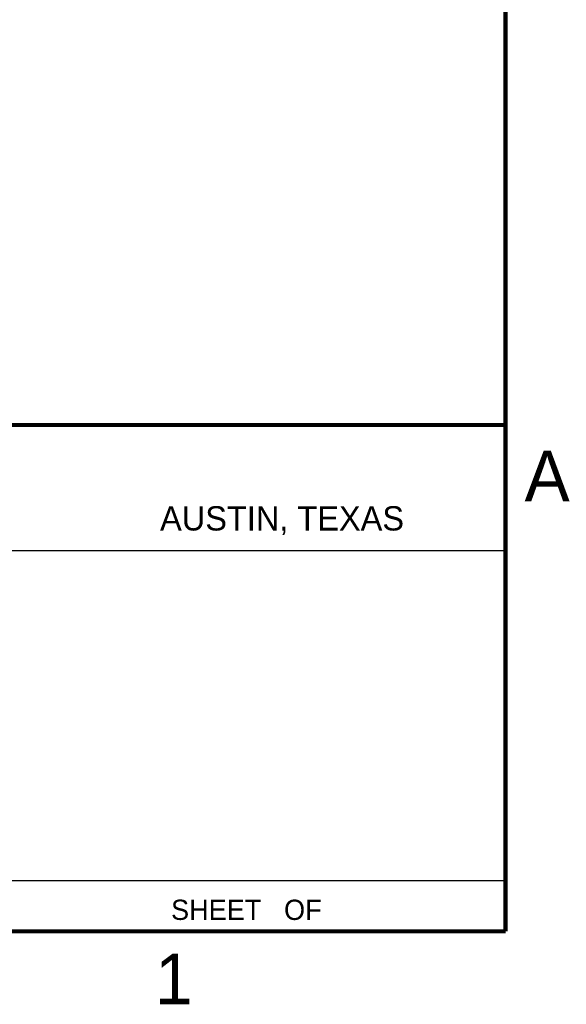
# Model space of a CAD drawing. Header units: inches. Extents: x 0 to 34, y 0 to 22.
# Tile 14 of 16: x 31.1 to 33.8, y 0.1 to 5. Entities that reach past the tile are written whole.
import ezdxf

# ---------------------------------------------------------------- set-up
doc = ezdxf.new("R2010")
doc.units = ezdxf.units.IN
doc.header["$LTSCALE"] = 1.87
doc.header["$MEASUREMENT"] = 0
doc.layers.get('0').update_dxf_attribs({"linetype": 'CONTINUOUS'})
doc.styles.add('TEXTSTYLE_2', font='txt')

msp = doc.modelspace()

# ---------------------------------------------------------------- linework, layer by layer
at = {"color": 2, "linetype": 'CONTINUOUS'}
for p, q in [((28.7231, 2.38), (33.5, 2.38)), ((28.38, 0.75), (33.5, 0.75))]:
    msp.add_line(p, q, dxfattribs=at)
at = {"color": 7, "linetype": 'CONTINUOUS', "const_width": 0.02}
for points in [[(33.5, 0.5), (33.5, 21.5)], [(25.58, 3), (33.5, 3)], [(0.5, 0.5), (33.5, 0.5)]]:
    msp.add_lwpolyline(points, dxfattribs=at)

# ---------------------------------------------------------------- texts
at = {"color": 2, "linetype": 'CONTINUOUS', "attachment_point": 1, "line_spacing_factor": 0.9, "style": 'TEXTSTYLE_2'}
for s, insert, char_height, width in [('A', (33.5939, 2.8728), 0.25, 0.25), ('AUSTIN, TEXAS', (31.7957, 2.599), 0.12, 1.56), ('SHEET   OF', (31.8499, 0.6557), 0.1, 1), ('1', (31.7706, 0.389), 0.25, 0.25)]:
    msp.add_mtext(s, dxfattribs=dict(at, insert=insert, char_height=char_height, width=width))

doc.saveas('drawing.dxf')
